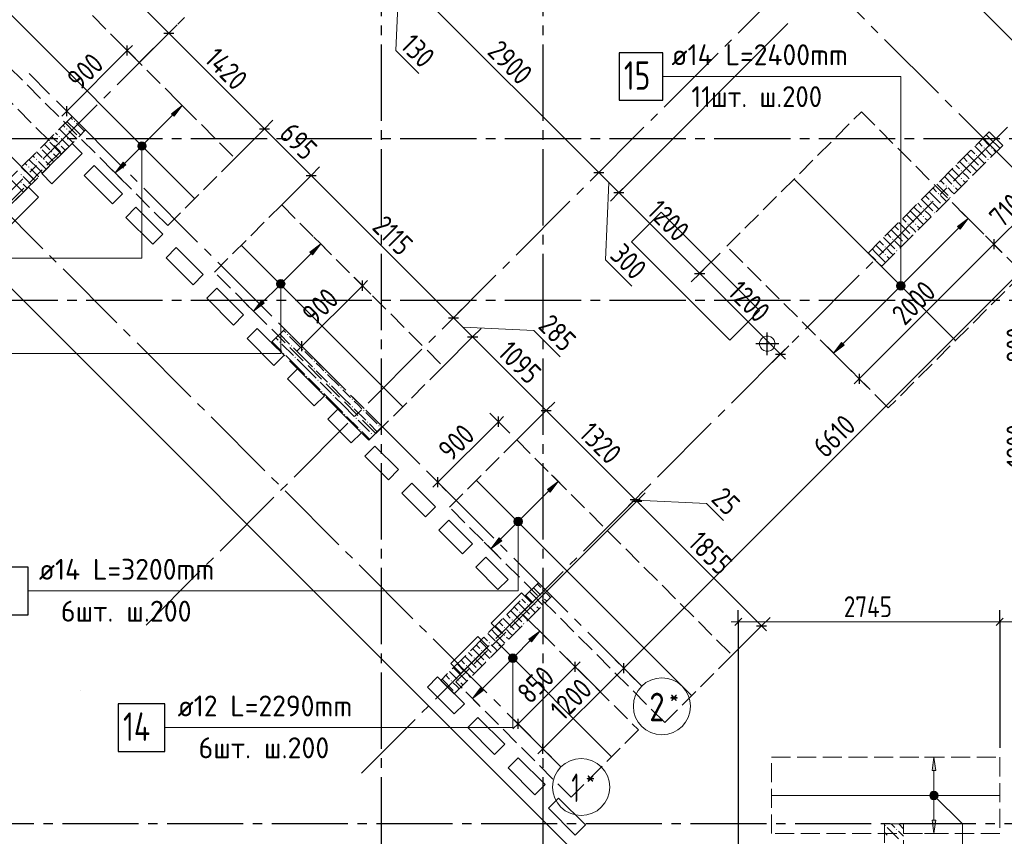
# Model space of a CAD drawing. Header units: millimetres. Extents: x 0 to 43617, y 0 to 59400.
# Tile 4 of 23: x 10825 to 21172, y 11700 to 20282. Entities that reach past the tile are written whole.
import ezdxf

# ---------------------------------------------------------------- set-up
doc = ezdxf.new("R2010")
doc.units = ezdxf.units.MM
doc.linetypes.add('______2', pattern=[270, 200, -70])
doc.linetypes.add('______5', pattern=[1100, 800, -100, 100, -100])
for name, color, linetype, lineweight in [('Standard', 7, 'Continuous', 25), ('ДОП Верх по Х', 7, 'Continuous', 25), ('ЖБ Перекрытие верхний уровень', 7, 'Continuous', 35), ('ЖБ Пилон', 7, 'Continuous', 35), ('Оси', 40, '______5', 18), ('Позиционная метка номер позиции', 7, 'Continuous', 13), ('Примечания', 7, 'Continuous', 25)]:
    doc.layers.add(name, color=color, linetype=linetype, lineweight=lineweight)
doc.styles.add('GOST 2.304-81', font='txt')
doc.styles.add('ISOCPEUR', font='txt')

msp = doc.modelspace()

# ---------------------------------------------------------------- hatches: boundary and pattern name
at = {"layer": 'ДОП Верх по Х', "linetype": 'Continuous', "lineweight": 13, "transparency": 33554687}
for points in [[(12449, 19266), (12534, 19379), (12421, 19294)], [(12074, 18964), (12137, 18928), (12083, 18981)], [(12074, 18945), (12120, 18918), (12074, 18964)], [(12074, 18964), (12120, 18918), (12137, 18928)], [(12100, 18918), (12074, 18945), (12083, 18928)], [(12074, 18945), (12100, 18918), (12120, 18918)], [(12083, 18981), (12146, 18945), (12100, 18990)], [(12083, 18981), (12137, 18928), (12146, 18945)], [(12100, 18990), (12146, 18945), (12146, 18964)], [(12100, 18990), (12146, 18964), (12120, 18990)], [(12120, 18990), (12146, 18964), (12137, 18981)], [(20707, 18079), (20792, 18192), (20679, 18108)], [(13903, 17812), (13988, 17925), (13875, 17840)], [(13528, 17510), (13590, 17474), (13537, 17527)], [(13528, 17491), (13573, 17464), (13528, 17510)], [(13528, 17510), (13573, 17464), (13590, 17474)], [(13554, 17464), (13528, 17491), (13537, 17474)], [(13528, 17491), (13554, 17464), (13573, 17464)], [(13537, 17527), (13600, 17491), (13554, 17537)], [(13537, 17527), (13590, 17474), (13600, 17491)], [(13554, 17537), (13600, 17491), (13600, 17510)], [(13554, 17537), (13600, 17510), (13573, 17537)], [(13573, 17537), (13600, 17510), (13590, 17527)], [(20048, 17495), (20111, 17459), (20058, 17512)], [(20048, 17476), (20094, 17449), (20048, 17495)], [(20048, 17495), (20094, 17449), (20111, 17459)], [(20058, 17512), (20121, 17476), (20075, 17521)], [(20058, 17512), (20111, 17459), (20121, 17476)], [(20075, 17521), (20121, 17476), (20121, 17495)], [(20075, 17521), (20121, 17495), (20094, 17521)], [(20094, 17521), (20121, 17495), (20111, 17512)], [(20075, 17449), (20048, 17476), (20058, 17459)], [(20048, 17476), (20075, 17449), (20094, 17449)], [(16399, 15316), (16484, 15429), (16371, 15344)], [(16024, 15014), (16086, 14978), (16033, 15031)], [(16024, 14995), (16070, 14968), (16024, 15014)], [(16024, 15014), (16070, 14968), (16086, 14978)], [(16033, 15031), (16096, 14995), (16050, 15041)], [(16033, 15031), (16086, 14978), (16096, 14995)], [(16050, 15041), (16096, 14995), (16096, 15014)], [(16050, 15041), (16096, 15014), (16070, 15041)], [(16070, 15041), (16096, 15014), (16086, 15031)], [(16050, 14968), (16024, 14995), (16033, 14978)], [(16024, 14995), (16050, 14968), (16070, 14968)], [(16205, 13742), (16290, 13855), (16177, 13770)], [(15971, 13582), (16034, 13546), (15981, 13599)], [(15971, 13563), (16017, 13536), (15971, 13582)], [(15971, 13582), (16017, 13536), (16034, 13546)], [(15998, 13536), (15971, 13563), (15981, 13546)], [(15971, 13563), (15998, 13536), (16017, 13536)], [(15981, 13599), (16043, 13563), (15998, 13608)], [(15981, 13599), (16034, 13546), (16043, 13563)], [(15998, 13608), (16043, 13563), (16043, 13582)], [(15998, 13608), (16043, 13582), (16017, 13608)], [(16017, 13608), (16043, 13582), (16034, 13599)], [(20453, 12390), (20433, 12530), (20413, 12390)], [(20395, 12130), (20470, 12130), (20465, 12149)], [(20395, 12130), (20465, 12149), (20401, 12149)], [(20401, 12111), (20470, 12130), (20395, 12130)], [(20401, 12149), (20465, 12149), (20452, 12162)], [(20401, 12149), (20452, 12162), (20414, 12162)], [(20401, 12111), (20465, 12111), (20470, 12130)], [(20414, 12098), (20465, 12111), (20401, 12111)], [(20414, 12162), (20452, 12162), (20433, 12168)], [(20414, 12098), (20452, 12098), (20465, 12111)], [(20452, 12098), (20414, 12098), (20433, 12093)]]:
    msp.add_hatch(color=7, dxfattribs=at).paths.add_polyline_path(points)
for points in [[(11940, 18756), (11827, 18672), (11912, 18785)], [(13394, 17303), (13281, 17218), (13366, 17331)], [(19491, 16863), (19377, 16778), (19462, 16891)], [(15890, 14806), (15777, 14722), (15862, 14835)], [(15696, 13233), (15583, 13148), (15668, 13261)], [(20453, 11870), (20433, 11730), (20413, 11870)]]:
    msp.add_hatch(color=7, dxfattribs=at).paths.add_polyline_path(points, flags=16)
at = {"layer": 'ЖБ Пилон', "linetype": 'Continuous', "lineweight": 18, "transparency": 33554687}
for points in [[(11394, 19213), (11401, 19220), (11407, 19213), (11401, 19207)], [(11234, 19053), (11241, 19060), (11247, 19053), (11241, 19047)], [(11314, 19133), (11321, 19140), (11327, 19133), (11321, 19127)], [(11126, 19015), (11127, 19013), (11121, 19007), (11119, 19009)], [(11234, 18973), (11241, 18980), (11247, 18973), (11241, 18967)], [(20954, 18933), (20961, 18940), (20967, 18933), (20961, 18927)], [(21034, 18933), (21041, 18940), (21047, 18933), (21041, 18927)], [(11046, 18935), (11047, 18933), (11041, 18927), (11039, 18929)], [(11154, 18893), (11161, 18900), (11167, 18893), (11161, 18887)], [(20874, 18853), (20881, 18860), (20887, 18853), (20881, 18847)], [(10914, 18733), (10921, 18740), (10927, 18733), (10921, 18727)], [(10994, 18813), (11001, 18820), (11007, 18813), (11001, 18807)], [(11074, 18813), (11081, 18820), (11087, 18813), (11081, 18807)], [(20794, 18773), (20801, 18780), (20807, 18773), (20801, 18767)], [(20914, 18733), (20921, 18740), (20927, 18733), (20921, 18727)], [(20994, 18813), (21001, 18820), (21007, 18813), (21001, 18807)], [(10834, 18653), (10841, 18660), (10847, 18653), (10841, 18647)], [(20714, 18693), (20721, 18700), (20727, 18693), (20721, 18687)], [(20834, 18653), (20841, 18660), (20847, 18653), (20841, 18647)], [(10834, 18573), (10841, 18580), (10847, 18573), (10841, 18567)], [(20554, 18533), (20561, 18540), (20567, 18533), (20561, 18527)], [(20634, 18533), (20641, 18540), (20647, 18533), (20641, 18527)], [(20714, 18613), (20721, 18620), (20727, 18613), (20721, 18607)], [(20474, 18453), (20481, 18460), (20487, 18453), (20481, 18447)], [(20594, 18413), (20601, 18420), (20607, 18413), (20601, 18407)], [(20394, 18373), (20401, 18380), (20407, 18373), (20401, 18367)], [(20514, 18333), (20521, 18340), (20527, 18333), (20521, 18327)], [(20314, 18293), (20321, 18300), (20327, 18293), (20321, 18287)], [(20314, 18213), (20321, 18220), (20327, 18213), (20321, 18207)], [(20434, 18253), (20441, 18260), (20447, 18253), (20441, 18247)], [(20154, 18133), (20161, 18140), (20167, 18133), (20161, 18127)], [(20234, 18133), (20241, 18140), (20247, 18133), (20241, 18127)], [(20074, 18053), (20081, 18060), (20087, 18053), (20081, 18047)], [(20194, 18013), (20201, 18020), (20207, 18013), (20201, 18007)], [(19994, 17973), (20001, 17980), (20007, 17973), (20001, 17967)], [(20114, 17933), (20121, 17940), (20127, 17933), (20121, 17927)], [(19914, 17893), (19921, 17900), (19927, 17893), (19921, 17887)], [(19914, 17813), (19921, 17820), (19927, 17813), (19921, 17807)], [(20034, 17853), (20041, 17860), (20047, 17853), (20041, 17847)], [(19836, 17734), (19841, 17740), (19847, 17733), (19842, 17728)], [(13634, 16973), (13641, 16980), (13647, 16973), (13641, 16967)], [(13554, 16893), (13561, 16900), (13567, 16893), (13561, 16887)], [(13594, 16773), (13601, 16780), (13607, 16773), (13601, 16767)], [(13674, 16853), (13681, 16860), (13687, 16853), (13681, 16847)], [(13794, 16813), (13801, 16820), (13807, 16813), (13801, 16807)], [(13714, 16733), (13721, 16740), (13727, 16733), (13721, 16727)], [(13914, 16693), (13921, 16700), (13927, 16693), (13921, 16687)], [(13914, 16613), (13921, 16620), (13927, 16613), (13921, 16607)], [(14034, 16573), (14041, 16580), (14047, 16573), (14041, 16567)], [(13834, 16533), (13841, 16540), (13847, 16533), (13841, 16527)], [(13954, 16493), (13961, 16500), (13967, 16493), (13961, 16487)], [(14074, 16453), (14081, 16460), (14087, 16453), (14081, 16447)], [(13994, 16373), (14001, 16380), (14007, 16373), (14001, 16367)], [(14194, 16413), (14201, 16420), (14207, 16413), (14201, 16407)], [(14114, 16333), (14121, 16340), (14127, 16333), (14121, 16327)], [(14314, 16293), (14321, 16300), (14327, 16293), (14321, 16287)], [(14314, 16213), (14321, 16220), (14327, 16213), (14321, 16207)], [(14434, 16173), (14441, 16180), (14447, 16173), (14441, 16167)], [(14234, 16133), (14241, 16140), (14247, 16133), (14241, 16127)], [(14354, 16093), (14361, 16100), (14367, 16093), (14361, 16087)], [(14474, 16053), (14481, 16060), (14487, 16053), (14481, 16047)], [(14394, 15973), (14401, 15980), (14407, 15973), (14401, 15967)], [(14514, 15933), (14521, 15940), (14527, 15933), (14521, 15927)], [(14594, 16013), (14601, 16020), (14607, 16013), (14601, 16007)], [(16314, 14293), (16321, 14300), (16327, 14293), (16321, 14287)], [(16314, 14213), (16321, 14220), (16327, 14213), (16321, 14207)], [(16154, 14133), (16161, 14140), (16167, 14133), (16161, 14127)], [(16234, 14133), (16241, 14140), (16247, 14133), (16241, 14127)], [(15994, 13973), (16001, 13980), (16007, 13973), (16001, 13967)], [(16074, 14053), (16081, 14060), (16087, 14053), (16081, 14047)], [(16194, 14013), (16201, 14020), (16207, 14013), (16201, 14007)], [(15914, 13893), (15921, 13900), (15927, 13893), (15921, 13887)], [(16114, 13933), (16121, 13940), (16127, 13933), (16121, 13927)], [(15914, 13813), (15921, 13820), (15927, 13813), (15921, 13807)], [(16034, 13853), (16041, 13860), (16047, 13853), (16041, 13847)], [(15674, 13653), (15681, 13660), (15687, 13653), (15681, 13647)], [(15754, 13733), (15761, 13740), (15767, 13733), (15761, 13727)], [(15834, 13733), (15841, 13740), (15847, 13733), (15841, 13727)], [(15594, 13573), (15601, 13580), (15607, 13573), (15601, 13567)], [(15794, 13613), (15801, 13620), (15807, 13613), (15801, 13607)], [(15514, 13493), (15521, 13500), (15527, 13493), (15521, 13487)], [(15634, 13453), (15641, 13460), (15647, 13453), (15641, 13447)], [(15714, 13533), (15721, 13540), (15727, 13533), (15721, 13527)], [(15514, 13413), (15521, 13420), (15527, 13413), (15521, 13407)], [(15354, 13333), (15361, 13340), (15367, 13333), (15361, 13327)], [(15434, 13333), (15441, 13340), (15447, 13333), (15441, 13327)], [(15394, 13213), (15401, 13220), (15407, 13213), (15401, 13207)], [(19914, 11813), (19921, 11820), (19927, 11813), (19921, 11807)], [(20034, 11773), (20041, 11780), (20047, 11773), (20041, 11767)]]:
    msp.add_hatch(color=7, dxfattribs=at).paths.add_polyline_path(points, flags=16)
at = {"layer": 'Позиционная метка номер позиции', "linetype": 'Continuous', "lineweight": 13, "transparency": 33554687}
for points in [[(12149, 18977), (12071, 18977), (12065, 18954)], [(12149, 18977), (12065, 18954), (12155, 18954)], [(12155, 18954), (12065, 18954), (12071, 18932)], [(12133, 18993), (12088, 18993), (12071, 18977)], [(12133, 18993), (12071, 18977), (12149, 18977)], [(12155, 18954), (12071, 18932), (12149, 18932)], [(12088, 18993), (12133, 18993), (12110, 18999)], [(12149, 18932), (12071, 18932), (12088, 18916)], [(12149, 18932), (12088, 18916), (12133, 18916)], [(12133, 18916), (12088, 18916), (12110, 18909)], [(13607, 17527), (13529, 17527), (13523, 17505)], [(13607, 17527), (13523, 17505), (13613, 17505)], [(13613, 17505), (13523, 17505), (13529, 17482)], [(13591, 17543), (13546, 17543), (13529, 17527)], [(13591, 17543), (13529, 17527), (13607, 17527)], [(13613, 17505), (13529, 17482), (13607, 17482)], [(13546, 17543), (13591, 17543), (13568, 17550)], [(20040, 17485), (20130, 17485), (20123, 17508)], [(20040, 17485), (20123, 17508), (20046, 17508)], [(20046, 17508), (20123, 17508), (20107, 17524)], [(20046, 17508), (20107, 17524), (20062, 17524)], [(20062, 17524), (20107, 17524), (20085, 17530)], [(13607, 17482), (13529, 17482), (13546, 17466)], [(13607, 17482), (13546, 17466), (13591, 17466)], [(13591, 17466), (13546, 17466), (13568, 17460)], [(20046, 17463), (20130, 17485), (20040, 17485)], [(20046, 17463), (20123, 17463), (20130, 17485)], [(20062, 17447), (20123, 17463), (20046, 17463)], [(20062, 17447), (20107, 17447), (20123, 17463)], [(20107, 17447), (20062, 17447), (20085, 17440)], [(16103, 15031), (16026, 15031), (16019, 15009)], [(16103, 15031), (16019, 15009), (16109, 15009)], [(16109, 15009), (16019, 15009), (16026, 14986)], [(16087, 15047), (16042, 15047), (16026, 15031)], [(16087, 15047), (16026, 15031), (16103, 15031)], [(16109, 15009), (16026, 14986), (16103, 14986)], [(16042, 15047), (16087, 15047), (16064, 15054)], [(16103, 14986), (16026, 14986), (16042, 14970)], [(16103, 14986), (16042, 14970), (16087, 14970)], [(16087, 14970), (16042, 14970), (16064, 14964)], [(16046, 13595), (15969, 13595), (15962, 13572)], [(16046, 13595), (15962, 13572), (16052, 13572)], [(16052, 13572), (15962, 13572), (15969, 13550)], [(16030, 13611), (15985, 13611), (15969, 13595)], [(16030, 13611), (15969, 13595), (16046, 13595)], [(16052, 13572), (15969, 13550), (16046, 13550)], [(15985, 13611), (16030, 13611), (16007, 13617)], [(16046, 13550), (15969, 13550), (15985, 13533)], [(16046, 13550), (15985, 13533), (16030, 13533)], [(16030, 13533), (15985, 13533), (16007, 13527)], [(20390, 12141), (20422, 12173), (20401, 12162)], [(20422, 12173), (20390, 12141), (20390, 12119)], [(20422, 12173), (20390, 12119), (20444, 12173)], [(20444, 12173), (20390, 12119), (20401, 12098)], [(20444, 12173), (20401, 12098), (20465, 12162)], [(20465, 12162), (20401, 12098), (20422, 12087)], [(20465, 12162), (20422, 12087), (20476, 12141)], [(20476, 12141), (20422, 12087), (20444, 12087)], [(20476, 12141), (20444, 12087), (20476, 12119)], [(20476, 12119), (20444, 12087), (20465, 12098)]]:
    msp.add_hatch(color=7, dxfattribs=at).paths.add_polyline_path(points)

# ---------------------------------------------------------------- linework, layer by layer
at = {"layer": 'Standard', "color": 7, "linetype": 'Continuous', "lineweight": 13, "transparency": 33554687}
for p, q in [((11235, 21298), (12393, 20141)), ((14813, 20773), (14778, 19959)), ((14859, 20727), (16910, 18676)), ((20838, 20482), (21686, 19634)), ((12393, 20141), (13398, 19136)), ((11956, 19957), (12009, 20010)), ((11320, 19320), (11956, 19957)), ((14778, 19959), (15021, 19716)), ((11320, 19320), (11267, 19267)), ((13398, 19136), (13888, 18645)), ((13888, 18645), (15384, 17150)), ((16910, 18676), (17122, 18464)), ((17016, 18570), (16981, 17757)), ((17122, 18464), (17971, 17615)), ((21564, 18424), (21062, 17922)), ((17173, 13468), (21846, 18142)), ((21062, 17922), (19647, 16508)), ((16981, 17757), (17257, 17480)), ((17971, 17615), (18819, 16767)), ((14426, 17486), (14480, 17540)), ((13790, 16850), (14426, 17486)), ((15384, 17150), (15585, 16948)), ((15485, 17049), (16227, 17014)), ((16227, 17014), (16503, 16737)), ((15585, 16948), (16358, 16175)), ((13790, 16850), (13737, 16797)), ((18819, 16767), (18872, 16714)), ((19647, 16508), (19594, 16455)), ((16358, 16175), (17293, 15241)), ((15219, 15421), (15856, 16057)), ((15856, 16057), (15909, 16110)), ((15219, 15421), (15166, 15368)), ((17293, 15241), (17311, 15223)), ((17302, 15232), (18044, 15196)), ((17311, 15223), (18621, 13912)), ((18044, 15196), (18221, 15020)), ((18377, 13953), (18302, 13953)), ((18621, 13912), (18674, 13859)), ((21124, 13953), (21824, 13953)), ((16062, 12881), (16663, 13482)), ((16324, 12619), (17173, 13468)), ((16663, 13482), (16716, 13535)), ((16062, 12881), (16009, 12828)), ((16324, 12619), (16271, 12566))]:
    msp.add_line(p, q, dxfattribs=at)
at = {"layer": 'Standard', "color": 251, "linetype": 'Continuous', "lineweight": -3, "true_color": 0x656565, "transparency": 33554687}
for p, q in [((12393, 20141), (12481, 20229)), ((12393, 20141), (12082, 19831)), ((12393, 20141), (12304, 20052)), ((11956, 19957), (11868, 20045)), ((11956, 19957), (12045, 19868)), ((11956, 19957), (11956, 19957)), ((11320, 19320), (11232, 19409)), ((11320, 19320), (11408, 19232)), ((11320, 19320), (11320, 19320)), ((13398, 19136), (13486, 19224)), ((13398, 19136), (13088, 18825)), ((13398, 19136), (13310, 19047)), ((13888, 18645), (13977, 18734)), ((16910, 18676), (16998, 18764)), ((13888, 18645), (13578, 18335)), ((13888, 18645), (13800, 18557)), ((16910, 18676), (16822, 18588)), ((16910, 18676), (16910, 18676)), ((17122, 18464), (17211, 18552)), ((17122, 18464), (17034, 18375)), ((21062, 17922), (20973, 18011)), ((21062, 17922), (21150, 17834)), ((21062, 17922), (21062, 17922)), ((17971, 17615), (18059, 17704)), ((17971, 17615), (17882, 17527)), ((14426, 17486), (14338, 17575)), ((14426, 17486), (14515, 17398)), ((14426, 17486), (14426, 17486)), ((15384, 17150), (15472, 17238)), ((15384, 17150), (15295, 17061)), ((15384, 17150), (15392, 17158)), ((15585, 16948), (15674, 17037)), ((13790, 16850), (13702, 16938)), ((15585, 16948), (15275, 16638)), ((15585, 16948), (15497, 16860)), ((13790, 16850), (13878, 16762)), ((13790, 16850), (13790, 16850)), ((18819, 16767), (18731, 16678)), ((18819, 16767), (18908, 16855)), ((18819, 16767), (18819, 16767)), ((19647, 16508), (19559, 16597)), ((19647, 16508), (19736, 16420)), ((19647, 16508), (19647, 16508)), ((16358, 16175), (16447, 16264)), ((15856, 16057), (15767, 16145)), ((16358, 16175), (16048, 15865)), ((16358, 16175), (16270, 16087)), ((15856, 16057), (15944, 15969)), ((15856, 16057), (15977, 15936)), ((15219, 15421), (15131, 15509)), ((15219, 15421), (15308, 15332)), ((15219, 15421), (15341, 15299)), ((17293, 15241), (17381, 15329)), ((17311, 15223), (16116, 14029)), ((17293, 15241), (17205, 15152)), ((17311, 15223), (17222, 15135)), ((17293, 15241), (17224, 15172)), ((17311, 15223), (17399, 15311)), ((18377, 13953), (18377, 14078)), ((21124, 13953), (21124, 14078)), ((18621, 13912), (18710, 14001)), ((18621, 13912), (18311, 13602)), ((18377, 13953), (18377, 13828)), ((18377, 13953), (18377, 11580)), ((18621, 13912), (18533, 13824)), ((21124, 13953), (21124, 13828)), ((16663, 13482), (16575, 13571)), ((17173, 13468), (17084, 13556)), ((16663, 13482), (16751, 13394)), ((16663, 13482), (16931, 13214)), ((17173, 13468), (17261, 13379)), ((17173, 13468), (17291, 13349)), ((16062, 12881), (15974, 12969)), ((16062, 12881), (16150, 12793)), ((16062, 12881), (16330, 12613)), ((16324, 12619), (16236, 12707)), ((16324, 12619), (16412, 12531)), ((16324, 12619), (16443, 12501))]:
    msp.add_line(p, q, dxfattribs=at)
at = {"layer": 'Standard', "color": 7, "linetype": 'Continuous', "lineweight": 25, "transparency": 33554687}
for p, q in [((12340, 20141), (12446, 20141)), ((11956, 19904), (11956, 20010)), ((11320, 19267), (11320, 19373)), ((13345, 19136), (13451, 19136)), ((13835, 18645), (13941, 18645)), ((16857, 18676), (16963, 18676)), ((17069, 18464), (17175, 18464)), ((21062, 17975), (21062, 17869)), ((17918, 17615), (18024, 17615)), ((14426, 17433), (14426, 17540)), ((15331, 17150), (15437, 17150)), ((13790, 16797), (13790, 16903)), ((15532, 16948), (15638, 16948)), ((18766, 16767), (18872, 16767)), ((19647, 16561), (19647, 16455)), ((16305, 16175), (16411, 16175)), ((15856, 16004), (15856, 16110)), ((15219, 15368), (15219, 15474)), ((17240, 15241), (17346, 15241)), ((17258, 15223), (17364, 15223)), ((18339, 13916), (18414, 13991)), ((21086, 13916), (21161, 13991)), ((18568, 13912), (18674, 13912)), ((16663, 13429), (16663, 13535)), ((17173, 13415), (17173, 13521)), ((16062, 12828), (16062, 12934)), ((16324, 12566), (16324, 12672))]:
    msp.add_line(p, q, dxfattribs=at)
at = {"layer": 'Standard', "color": 8, "linetype": '______5', "lineweight": -3, "transparency": 33554687}
for p, q in [((18681, 16757), (18681, 16996)), ((18801, 16876), (18562, 16876))]:
    msp.add_line(p, q, dxfattribs=at)
at = {"layer": 'Standard', "color": 251, "linetype": 'Continuous', "lineweight": -3, "true_color": 0x656565, "transparency": 33554687}
for points in [[(17122, 18464), (17134, 18476), (17134, 18476), (17134, 18476), (17134, 18476), (18899, 20241)], [(17971, 17615), (17983, 17627), (17983, 17627), (18185, 17829)], [(21124, 13953), (21124, 13855), (21124, 13855), (21124, 13809), (21124, 13809), (21124, 12630)]]:
    msp.add_lwpolyline(points, dxfattribs=at)
at = {"layer": 'Standard', "color": 7, "linetype": 'Continuous', "lineweight": 13, "transparency": 33554687}
msp.add_lwpolyline([(18377, 13953), (19780, 13953), (19780, 13953), (19943, 13953), (19943, 13953), (21124, 13953)], dxfattribs=at)
at = {"layer": 'ДОП Верх по Х', "color": 7, "linetype": 'Continuous', "lineweight": 18, "transparency": 33554687}
for p, q in [((10406, 20659), (12658, 18406)), ((9762, 19817), (10964, 18615)), ((18968, 18602), (20655, 16915)), ((13158, 17906), (14847, 16218)), ((17882, 13183), (15629, 15436)), ((17040, 12540), (15838, 13742)), ((21118, 12130), (18730, 12130))]:
    msp.add_line(p, q, dxfattribs=at)
at = {"layer": 'ДОП Верх по Х', "color": 7, "linetype": 'Continuous', "lineweight": 13, "transparency": 33554687}
for p, q in [((17655, 19685), (19785, 19685)), ((11007, 14279), (13115, 14279)), ((12465, 12842), (14551, 12842))]:
    msp.add_line(p, q, dxfattribs=at)
at = {"layer": 'ДОП Верх по Х', "color": 251, "linetype": 'Continuous', "lineweight": 13, "true_color": 0x494949, "transparency": 33554687}
for p, q in [((12534, 19379), (12421, 19294)), ((12449, 19266), (12534, 19379)), ((12534, 19379), (12464, 19449)), ((12534, 19379), (12605, 19308)), ((12534, 19379), (12534, 19379)), ((12131, 18976), (12435, 19280)), ((12421, 19294), (12449, 19266)), ((12083, 18981), (12083, 18981)), ((11926, 18771), (12089, 18933)), ((12137, 18928), (12137, 18928)), ((11827, 18672), (11756, 18742)), ((11827, 18672), (11912, 18785)), ((11940, 18756), (11827, 18672)), ((11912, 18785), (11940, 18756)), ((11827, 18672), (11898, 18601)), ((11827, 18672), (11827, 18672)), ((20792, 18192), (20721, 18263)), ((20792, 18192), (20679, 18108)), ((20707, 18079), (20792, 18192)), ((20792, 18192), (20862, 18122)), ((20792, 18192), (20792, 18192)), ((20106, 17506), (20693, 18093)), ((20679, 18108), (20707, 18079)), ((13988, 17925), (13875, 17840)), ((13903, 17812), (13988, 17925)), ((13988, 17925), (13917, 17996)), ((13988, 17925), (14059, 17854)), ((13988, 17925), (13988, 17925)), ((13585, 17522), (13889, 17826)), ((13875, 17840), (13903, 17812)), ((13537, 17527), (13537, 17527)), ((20058, 17512), (20058, 17512)), ((13380, 17317), (13543, 17479)), ((13590, 17474), (13590, 17474)), ((19476, 16877), (20063, 17464)), ((20111, 17459), (20111, 17459)), ((13281, 17218), (13210, 17288)), ((13281, 17218), (13366, 17331)), ((13394, 17303), (13281, 17218)), ((13366, 17331), (13394, 17303)), ((13281, 17218), (13352, 17147)), ((13281, 17218), (13281, 17218)), ((19377, 16778), (19462, 16891)), ((19462, 16891), (19491, 16863)), ((19377, 16778), (19307, 16849)), ((19491, 16863), (19377, 16778)), ((19377, 16778), (19448, 16707)), ((19377, 16778), (19377, 16778)), ((16484, 15429), (16371, 15344)), ((16399, 15316), (16484, 15429)), ((16484, 15429), (16414, 15499)), ((16484, 15429), (16555, 15358)), ((16484, 15429), (16484, 15429)), ((16081, 15026), (16385, 15330)), ((16371, 15344), (16399, 15316)), ((16033, 15031), (16033, 15031)), ((15876, 14821), (16039, 14983)), ((16086, 14978), (16086, 14978)), ((15777, 14722), (15862, 14835)), ((15890, 14806), (15777, 14722)), ((15862, 14835), (15890, 14806)), ((15777, 14722), (15706, 14792)), ((15777, 14722), (15848, 14651)), ((15777, 14722), (15777, 14722)), ((16290, 13855), (16219, 13926)), ((16290, 13855), (16177, 13770)), ((16177, 13770), (16205, 13742)), ((16205, 13742), (16290, 13855)), ((16290, 13855), (16361, 13784)), ((16290, 13855), (16290, 13855)), ((16029, 13593), (16191, 13756)), ((15981, 13599), (15981, 13599)), ((15682, 13247), (15986, 13551)), ((16034, 13546), (16034, 13546)), ((15583, 13148), (15668, 13261)), ((15668, 13261), (15696, 13233)), ((15583, 13148), (15512, 13219)), ((15696, 13233), (15583, 13148)), ((15583, 13148), (15654, 13077)), ((15583, 13148), (15583, 13148)), ((20433, 12530), (20333, 12530)), ((20433, 12530), (20413, 12390)), ((20453, 12390), (20433, 12530)), ((20433, 12530), (20533, 12530)), ((20433, 12530), (20433, 12530)), ((20413, 12390), (20453, 12390)), ((20433, 12160), (20433, 12390)), ((20395, 12130), (20395, 12130)), ((20470, 12130), (20470, 12130)), ((20433, 11870), (20433, 12100)), ((20433, 11730), (20413, 11870)), ((20413, 11870), (20453, 11870)), ((20453, 11870), (20433, 11730)), ((20433, 11730), (20333, 11730)), ((20433, 11730), (20533, 11730)), ((20433, 11730), (20433, 11730))]:
    msp.add_line(p, q, dxfattribs=at)
at = {"layer": 'ДОП Верх по Х', "color": 7, "linetype": 'Continuous', "lineweight": 25, "transparency": 33554687}
for points in [[(17125, 19435), (17585, 19435), (17585, 19935), (17125, 19935), (17125, 19435)], [(10395, 14029), (10915, 14029), (10915, 14529), (10395, 14529), (10395, 14029)], [(11861, 12592), (12351, 12592), (12351, 13092), (11861, 13092), (11861, 12592)]]:
    msp.add_lwpolyline(points, dxfattribs=at)
at = {"layer": 'ДОП Верх по Х', "color": 251, "linetype": 'Continuous', "lineweight": 13, "true_color": 0x494949, "transparency": 33554687}
for centre in [(12110, 18954), (13564, 17501), (20085, 17485), (16060, 15004), (16007, 13572), (20433, 12130)]:
    msp.add_circle(centre, 37.5, dxfattribs=at)
at = {"layer": 'ЖБ Перекрытие верхний уровень', "color": 7, "linetype": 'Continuous', "lineweight": 18, "transparency": 33554687}
for p, q in [((11057, 18664), (11375, 18982)), ((11375, 18982), (11481, 18876)), ((11481, 18876), (11163, 18558)), ((11503, 18643), (11609, 18749)), ((11609, 18749), (11906, 18452)), ((11163, 18558), (11057, 18664)), ((11800, 18346), (11503, 18643)), ((10633, 18240), (10916, 18522)), ((10916, 18522), (11022, 18416)), ((11906, 18452), (11800, 18346)), ((11022, 18416), (10739, 18133)), ((11941, 18204), (12047, 18310)), ((12047, 18310), (12330, 18027)), ((17567, 18259), (17256, 17948)), ((18600, 17226), (17567, 18259)), ((12224, 17921), (11941, 18204)), ((12330, 18027), (12224, 17921)), ((17256, 17948), (18289, 16915)), ((12365, 17780), (12471, 17886)), ((12471, 17886), (12754, 17603)), ((12648, 17497), (12365, 17780)), ((10527, 17667), (15264, 12929)), ((12754, 17603), (12648, 17497)), ((12790, 17356), (12896, 17462)), ((12896, 17462), (13178, 17179)), ((13072, 17073), (12790, 17356)), ((13178, 17179), (13072, 17073)), ((18289, 16915), (18600, 17226)), ((13214, 16931), (13320, 17037)), ((13320, 17037), (13603, 16755)), ((13497, 16649), (13214, 16931)), ((18609, 16913), (18601, 16889)), ((18601, 16889), (18601, 16864)), ((18624, 16933), (18609, 16913)), ((18644, 16948), (18624, 16933)), ((18668, 16956), (18644, 16948)), ((18694, 16956), (18668, 16956)), ((18718, 16948), (18694, 16956)), ((18738, 16933), (18718, 16948)), ((18753, 16913), (18738, 16933)), ((18761, 16889), (18753, 16913)), ((18761, 16864), (18761, 16889)), ((18601, 16864), (18609, 16840)), ((18609, 16840), (18624, 16819)), ((18624, 16819), (18644, 16805)), ((18644, 16805), (18668, 16797)), ((18668, 16797), (18694, 16797)), ((18694, 16797), (18718, 16805)), ((18718, 16805), (18738, 16819)), ((18738, 16819), (18753, 16840)), ((18753, 16840), (18761, 16864)), ((13603, 16755), (13497, 16649)), ((13638, 16507), (13744, 16613)), ((13744, 16613), (14027, 16330)), ((13921, 16224), (13638, 16507)), ((14027, 16330), (13921, 16224)), ((14062, 16083), (14168, 16189)), ((14168, 16189), (14416, 15941)), ((14310, 15835), (14062, 16083)), ((14416, 15941), (14310, 15835)), ((14451, 15694), (14557, 15800)), ((14557, 15800), (14805, 15553)), ((14699, 15446), (14451, 15694)), ((14805, 15553), (14699, 15446)), ((14840, 15305), (14946, 15411)), ((14946, 15411), (15194, 15164)), ((15088, 15058), (14840, 15305)), ((15194, 15164), (15088, 15058)), ((15229, 14916), (15335, 15022)), ((15335, 15022), (15583, 14775)), ((15477, 14669), (15229, 14916)), ((15583, 14775), (15477, 14669)), ((15618, 14527), (15724, 14633)), ((15724, 14633), (15957, 14400)), ((15851, 14294), (15618, 14527)), ((15957, 14400), (15851, 14294)), ((15781, 13940), (16099, 14259)), ((16099, 14259), (16205, 14152)), ((16205, 14152), (15887, 13834)), ((15887, 13834), (15781, 13940)), ((15356, 13516), (15639, 13799)), ((15639, 13799), (15745, 13693)), ((15745, 13693), (15462, 13410)), ((15462, 13410), (15356, 13516)), ((15109, 13269), (15215, 13375)), ((15215, 13375), (15498, 13092)), ((15392, 12986), (15109, 13269)), ((15498, 13092), (15392, 12986)), ((15533, 12844), (15639, 12950)), ((15639, 12950), (15922, 12668)), ((15264, 12929), (18094, 10100)), ((15816, 12561), (15533, 12844)), ((15922, 12668), (15816, 12561)), ((15957, 12420), (16063, 12526)), ((16063, 12526), (16346, 12243)), ((16240, 12137), (15957, 12420)), ((16346, 12243), (16240, 12137)), ((16382, 11996), (16488, 12102)), ((16488, 12102), (16771, 11819)), ((16664, 11713), (16382, 11996)), ((16771, 11819), (16664, 11713))]:
    msp.add_line(p, q, dxfattribs=at)
at = {"layer": 'ЖБ Пилон', "color": 253, "linetype": '______2', "lineweight": 13, "true_color": 0xa0a0a0, "transparency": 33554687}
for p, q in [((11375, 19265), (10350, 18240)), ((11517, 19123), (11375, 19265)), ((10491, 18098), (11517, 19123)), ((21013, 19102), (19740, 17829)), ((21155, 18961), (21013, 19102)), ((19882, 17688), (21155, 18961)), ((19740, 17829), (19882, 17688)), ((13610, 17030), (13469, 16889)), ((14635, 16005), (13610, 17030)), ((13469, 16889), (14494, 15863)), ((14494, 15863), (14635, 16005)), ((16276, 14365), (15250, 13339)), ((16417, 14223), (16276, 14365)), ((15392, 13198), (16417, 14223)), ((15250, 13339), (15392, 13198)), ((19914, 11830), (19914, 10380)), ((20114, 11830), (19914, 11830)), ((20114, 10380), (20114, 11830))]:
    msp.add_line(p, q, dxfattribs=at)
at = {"layer": 'ЖБ Пилон', "color": 9, "linetype": 'Continuous', "lineweight": 18, "true_color": 0xc7c7c7, "transparency": 33554687}
for p, q in [((11362, 19252), (11381, 19233)), ((11282, 19172), (11301, 19153)), ((11421, 19113), (11322, 19212)), ((11421, 19193), (11501, 19113)), ((11181, 19033), (11162, 19052)), ((11202, 19092), (11221, 19073)), ((11341, 19033), (11242, 19132)), ((11341, 19113), (11421, 19033)), ((11421, 19113), (11464, 19070)), ((20983, 19072), (21021, 19033)), ((11082, 18972), (11141, 18913)), ((11141, 18993), (11261, 18873)), ((11221, 18993), (11181, 19033)), ((11261, 19033), (11341, 18953)), ((11261, 18953), (11304, 18910)), ((11341, 19033), (11384, 18990)), ((11421, 19033), (11424, 19030)), ((20863, 18952), (20981, 18833)), ((20903, 18992), (20941, 18953)), ((20943, 19032), (21021, 18953)), ((21021, 19033), (21124, 18930)), ((10962, 18852), (10981, 18833)), ((11021, 18873), (11002, 18892)), ((11061, 18833), (11021, 18873)), ((11061, 18913), (11181, 18793)), ((11181, 18873), (11224, 18830)), ((20783, 18872), (20901, 18753)), ((20823, 18912), (20861, 18873)), ((20964, 18770), (20901, 18833)), ((21021, 18873), (20981, 18913)), ((21044, 18850), (21021, 18873)), ((21061, 18913), (21084, 18890)), ((10941, 18633), (10842, 18732)), ((10882, 18772), (10901, 18753)), ((11021, 18713), (10922, 18812)), ((11021, 18793), (11101, 18713)), ((11101, 18793), (11144, 18750)), ((20663, 18752), (20701, 18713)), ((20703, 18792), (20821, 18673)), ((20743, 18832), (20781, 18793)), ((20884, 18690), (20821, 18753)), ((10861, 18633), (10941, 18553)), ((10941, 18713), (11021, 18633)), ((10941, 18633), (10984, 18590)), ((11021, 18713), (11064, 18670)), ((11021, 18633), (11024, 18630)), ((20543, 18632), (20621, 18553)), ((20583, 18672), (20621, 18633)), ((20621, 18633), (20724, 18530)), ((20623, 18712), (20701, 18633)), ((20781, 18633), (20741, 18673)), ((20804, 18610), (20781, 18633)), ((10741, 18593), (10861, 18473)), ((10861, 18553), (10904, 18510)), ((20463, 18552), (20581, 18433)), ((20503, 18592), (20541, 18553)), ((20741, 18593), (20764, 18570)), ((20343, 18432), (20381, 18393)), ((20383, 18472), (20501, 18353)), ((20423, 18512), (20461, 18473)), ((20564, 18370), (20501, 18433)), ((20621, 18473), (20581, 18513)), ((20644, 18450), (20621, 18473)), ((20661, 18513), (20684, 18490)), ((20263, 18352), (20301, 18313)), ((20303, 18392), (20421, 18273)), ((20484, 18290), (20421, 18353)), ((20143, 18232), (20221, 18153)), ((20183, 18272), (20221, 18233)), ((20221, 18233), (20324, 18130)), ((20223, 18312), (20301, 18233)), ((20381, 18233), (20341, 18273)), ((20404, 18210), (20381, 18233)), ((20023, 18112), (20061, 18073)), ((20063, 18152), (20181, 18033)), ((20103, 18192), (20141, 18153)), ((20221, 18073), (20181, 18113)), ((20261, 18113), (20284, 18090)), ((20341, 18193), (20364, 18170)), ((19943, 18032), (19981, 17993)), ((19983, 18072), (20101, 17953)), ((20164, 17970), (20101, 18033)), ((20244, 18050), (20221, 18073)), ((19823, 17912), (19901, 17833)), ((19863, 17952), (19901, 17913)), ((19903, 17992), (20021, 17873)), ((20084, 17890), (20021, 17953)), ((19743, 17832), (19821, 17753)), ((19783, 17872), (19821, 17833)), ((19821, 17833), (19924, 17730)), ((19981, 17833), (19941, 17873)), ((20004, 17810), (19981, 17833)), ((19861, 17713), (19884, 17690)), ((19941, 17793), (19964, 17770)), ((13557, 16977), (13661, 16873)), ((13621, 16993), (13597, 17017)), ((13477, 16897), (13581, 16793)), ((13517, 16937), (13541, 16913)), ((13581, 16873), (13701, 16753)), ((13661, 16953), (13781, 16833)), ((13821, 16713), (13701, 16833)), ((13821, 16793), (13901, 16713)), ((13741, 16633), (13621, 16753)), ((13741, 16713), (13821, 16633)), ((13821, 16713), (13901, 16633)), ((13981, 16633), (13941, 16673)), ((13741, 16633), (13821, 16553)), ((13821, 16633), (13941, 16513)), ((13941, 16593), (14061, 16473)), ((14021, 16593), (13981, 16633)), ((13861, 16513), (13981, 16393)), ((13981, 16473), (14101, 16353)), ((14061, 16553), (14181, 16433)), ((14141, 16233), (14021, 16353)), ((14221, 16313), (14101, 16433)), ((14221, 16393), (14301, 16313)), ((14141, 16313), (14221, 16233)), ((14221, 16313), (14301, 16233)), ((14381, 16233), (14341, 16273)), ((14141, 16233), (14221, 16153)), ((14221, 16233), (14341, 16113)), ((14341, 16193), (14461, 16073)), ((14421, 16193), (14381, 16233)), ((14461, 16153), (14581, 16033)), ((14261, 16113), (14381, 15993)), ((14381, 16073), (14501, 15953)), ((14502, 15872), (14421, 15953)), ((14582, 15952), (14501, 16033)), ((14621, 15993), (14622, 15992)), ((14541, 15913), (14542, 15912)), ((16223, 14312), (16301, 14233)), ((16263, 14352), (16301, 14313)), ((16103, 14192), (16141, 14153)), ((16143, 14232), (16221, 14153)), ((16183, 14272), (16221, 14233)), ((16221, 14233), (16324, 14130)), ((16381, 14233), (16341, 14273)), ((16341, 14193), (16364, 14170)), ((16404, 14210), (16381, 14233)), ((16023, 14112), (16061, 14073)), ((16063, 14152), (16181, 14033)), ((16221, 14073), (16181, 14113)), ((16244, 14050), (16221, 14073)), ((16261, 14113), (16284, 14090)), ((15903, 13992), (16021, 13873)), ((15943, 14032), (15981, 13993)), ((15983, 14072), (16101, 13953)), ((16164, 13970), (16101, 14033)), ((15783, 13872), (15821, 13833)), ((15823, 13912), (15901, 13833)), ((15863, 13952), (15901, 13913)), ((15981, 13833), (15941, 13873)), ((16084, 13890), (16021, 13953)), ((15703, 13792), (15741, 13753)), ((15743, 13832), (15821, 13753)), ((15821, 13833), (15924, 13730)), ((15941, 13793), (15964, 13770)), ((16004, 13810), (15981, 13833)), ((15583, 13672), (15701, 13553)), ((15623, 13712), (15661, 13673)), ((15663, 13752), (15781, 13633)), ((15821, 13673), (15781, 13713)), ((15844, 13650), (15821, 13673)), ((15861, 13713), (15884, 13690)), ((15503, 13592), (15621, 13473)), ((15543, 13632), (15581, 13593)), ((15764, 13570), (15701, 13633)), ((15383, 13472), (15421, 13433)), ((15423, 13512), (15501, 13433)), ((15463, 13552), (15501, 13513)), ((15581, 13433), (15541, 13473)), ((15684, 13490), (15621, 13553)), ((15263, 13352), (15381, 13233)), ((15303, 13392), (15341, 13353)), ((15343, 13432), (15421, 13353)), ((15421, 13433), (15524, 13330)), ((15541, 13393), (15564, 13370)), ((15604, 13410), (15581, 13433)), ((15421, 13273), (15381, 13313)), ((15444, 13250), (15421, 13273)), ((15461, 13313), (15484, 13290)), ((20021, 11793), (19984, 11830)), ((20064, 11830), (20114, 11780)), ((19914, 11740), (19941, 11713)), ((19941, 11793), (20061, 11673)), ((20061, 11753), (20114, 11700))]:
    msp.add_line(p, q, dxfattribs=at)
at = {"layer": 'Оси', "color": 8, "linetype": '______5', "lineweight": -3, "transparency": 33554687}
for p, q in [((14624, 57420), (14624, 7100)), ((16324, 57420), (16324, 7100)), ((9516, 17264), (28172, 35920)), ((12153, 13919), (31163, 32929)), ((14416, 12363), (33072, 31020)), ((22036, 17952), (13925, 26064)), ((16513, 12430), (7200, 21743)), ((17362, 13278), (10923, 19717)), ((33224, 19030), (3600, 19030)), ((33224, 17330), (3600, 17330)), ((11467, 13233), (11467, 13233)), ((11467, 13233), (11467, 13233)), ((34074, 11830), (3600, 11830))]:
    msp.add_line(p, q, dxfattribs=at)
at = {"layer": 'Оси', "color": 7, "linetype": 'Continuous', "lineweight": 13, "transparency": 33554687}
for centre in [(17574, 13066), (16725, 12218)]:
    msp.add_circle(centre, 300, dxfattribs=at)
at = {"layer": 'Позиционная метка номер позиции', "color": 7, "linetype": 'Continuous', "lineweight": 13, "transparency": 33554687}
for p, q in [((12065, 18954), (12065, 18954)), ((12110, 18999), (12110, 18999)), ((12155, 18954), (12155, 18954)), ((12110, 18909), (12110, 18909)), ((13523, 17505), (13523, 17505)), ((13568, 17550), (13568, 17550)), ((13613, 17505), (13613, 17505)), ((20085, 17530), (20085, 17530)), ((13568, 17460), (13568, 17460)), ((20040, 17485), (20040, 17485)), ((20085, 17440), (20085, 17440)), ((20130, 17485), (20130, 17485)), ((16019, 15009), (16019, 15009)), ((16064, 15054), (16064, 15054)), ((16109, 15009), (16109, 15009)), ((16064, 14964), (16064, 14964)), ((15962, 13572), (15962, 13572)), ((16007, 13617), (16007, 13617)), ((16052, 13572), (16052, 13572)), ((16007, 13527), (16007, 13527)), ((20401, 12162), (20401, 12162)), ((20465, 12162), (20465, 12162)), ((20401, 12098), (20401, 12098)), ((20465, 12098), (20465, 12098))]:
    msp.add_line(p, q, dxfattribs=at)
for points in [[(20085, 17485), (20085, 19685), (17585, 19685)], [(12110, 18954), (12110, 17775), (7419, 17775)], [(13568, 17505), (13568, 16775), (8419, 16775)], [(16064, 15009), (16064, 14279), (10915, 14279)], [(16007, 13572), (16007, 12842), (12351, 12842)], [(20433, 12130), (20733, 11830), (20733, 9600), (17233, 9600)]]:
    msp.add_lwpolyline(points, dxfattribs=at)
for centre in [(12110, 18954), (13568, 17505), (20085, 17485), (16064, 15009), (16007, 13572), (20433, 12130)]:
    msp.add_circle(centre, 45, dxfattribs=at)
at = {"layer": 'Примечания', "color": 7, "linetype": '______2', "lineweight": 18, "transparency": 33554687}
for p, q in [((10825, 21088), (13088, 18825)), ((12381, 18118), (10118, 20381)), ((10041, 20104), (11252, 18894)), ((18255, 17900), (19670, 19314)), ((19670, 19314), (21367, 17617)), ((11252, 18894), (10544, 18187)), ((13088, 18825), (12381, 18118)), ((12872, 17629), (13578, 18335)), ((13578, 18335), (15275, 16638)), ((19953, 16203), (18255, 17900)), ((14569, 15932), (12872, 17629)), ((21367, 17617), (19953, 16203)), ((15275, 16638), (14569, 15932)), ((15341, 15158), (16048, 15865)), ((16048, 15865), (18311, 13602)), ((17604, 12895), (15341, 15158)), ((15409, 13322), (16116, 14029)), ((16116, 14029), (17327, 12818)), ((18311, 13602), (17604, 12895)), ((16620, 12111), (15409, 13322)), ((17327, 12818), (16620, 12111)), ((18724, 12530), (21124, 12530)), ((18724, 11730), (18724, 12530)), ((21124, 12530), (21124, 11730)), ((21124, 11730), (18724, 11730))]:
    msp.add_line(p, q, dxfattribs=at)

# ---------------------------------------------------------------- texts
at = {"layer": 'Standard', "color": 7, "linetype": 'Continuous', "lineweight": 25, "transparency": 33554687, "char_height": 220, "attachment_point": 7, "style": 'GOST 2.304-81'}
for s, insert, width, rotation in [('130', (14813, 19995), 469.5, 315), ('2900', (15727, 19930), 672.62, 315), ('900', (11459, 19530), 531.98, 45), ('1420', (12754, 19851), 625.74, 315), ('695', (13540, 19064), 516.41, 315), ('710', (21150, 18082), 485.09, 45), ('1200', (17405, 18252), 625.73, 315), ('2115', (14517, 18088), 563.28, 315), ('300', (17016, 17792), 516.41, 315), ('2000', (20126, 17057), 672.62, 45), ('900', (13929, 17060), 531.97, 45), ('1200', (18253, 17403), 625.73, 315), ('285', (16262, 17049), 516.4, 315), ('900', (21416, 16677), 531.97, 90), ('1095', (15836, 16768), 610.17, 315), ('6610', (19297, 15663), 625.73, 45), ('900', (15359, 15630), 531.97, 45), ('1200', (21416, 15580), 625.73, 90), ('1320', (16690, 15915), 610.16, 315), ('25', (18080, 15232), 375.73, 315), ('1855', (17836, 14769), 594.59, 315), ('850', (16189, 13079), 516.39, 45), ('1200', (16536, 12902), 625.74, 45)]:
    msp.add_mtext(s, dxfattribs=dict(at, insert=insert, width=width, rotation=rotation))
at = {"layer": 'Standard', "color": 7, "linetype": 'Continuous', "lineweight": 25, "transparency": 33554687, "insert": (19485, 14003), "char_height": 220, "width": 657.05, "attachment_point": 7, "style": 'GOST 2.304-81'}
msp.add_mtext('2745', dxfattribs=at)
at = {"layer": 'ДОП Верх по Х', "color": 7, "linetype": 'Continuous', "lineweight": 13, "transparency": 33554687, "attachment_point": 7, "style": 'ISOCPEUR'}
for s, insert, char_height, width in [('\\W0.96;ø14 L=2400mm ', (17675, 19803), 220, 2194.7), ('\\W0.75;15', (17175, 19545), 300, 472.29), ('\\W0.93;11шт. ш.200 ', (17884, 19363), 220, 1773.35), ('\\W0.96;ø14 L=3200mm ', (11027, 14396), 220, 2172.6), ('\\W0.97;6шт. ш.200 ', (11258, 13956), 220, 1712.32), ('\\W0.96;ø12 L=2290mm ', (12485, 12960), 220, 2150.53), ('\\W0.76;14', (11911, 12702), 300, 504.55), ('\\W0.97;6шт. ш.200 ', (12705, 12520), 220, 1712.33)]:
    msp.add_mtext(s, dxfattribs=dict(at, insert=insert, char_height=char_height, width=width))
at = {"layer": 'Оси', "color": 7, "linetype": 'Continuous', "lineweight": 25, "transparency": 33554687, "attachment_point": 7, "style": 'ISOCPEUR'}
for s, insert, char_height, width in [('\\W0.80;*', (17652, 13084), 180, 215.91), ('\\W0.78;2', (17442, 12909), 300, 326.41), ('\\W0.80;*', (16774, 12235), 180, 215.89), ('\\W0.56;1', (16624, 12060), 300, 233.34)]:
    msp.add_mtext(s, dxfattribs=dict(at, insert=insert, char_height=char_height, width=width))

doc.saveas('drawing.dxf')
